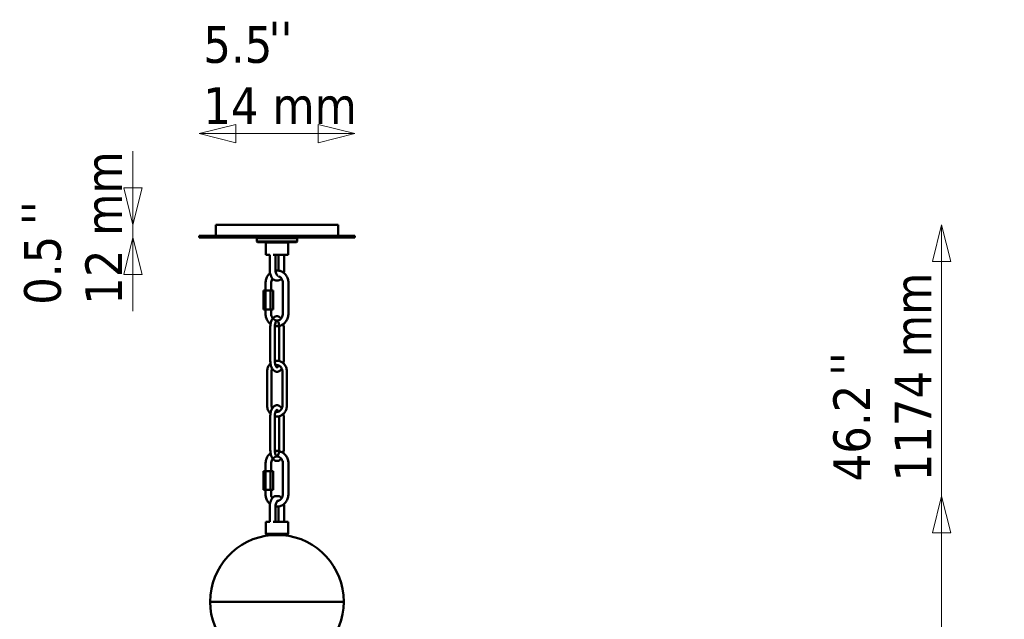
# Model space of a CAD drawing. Header units: millimetres. Extents: x 734 to 2864, y 389 to 1965.
# Tile 11 of 23: x 886 to 1770, y 1427 to 1965. Entities that reach past the tile are written whole.
import ezdxf

# ---------------------------------------------------------------- set-up
doc = ezdxf.new("R2010")
doc.units = ezdxf.units.MM
doc.header["$LTSCALE"] = 11
for name, color, linetype, lineweight in [('Symbol (ISO)', 7, 'Continuous', 50), ('Widoczne (ISO)', 7, 'Continuous', 50), ('Wymiar (ISO)', 7, 'Continuous', 18)]:
    doc.layers.add(name, color=color, linetype=linetype, lineweight=lineweight)
doc.styles.add('Tekst notatki (ISO)', font='tahoma.ttf')
doc.dimstyles.new('Domyślne (ISO)', dxfattribs={"dimscale": 11, "dimtxt": 3, "dimasz": 3, "dimexe": 3.175, "dimexo": 0, "dimgap": 0.762, "dimtad": 1, "dimdec": 1, "dimlfac": 0.03937, "dimrnd": 1e-08, "dimzin": 0, "dimdsep": 46, "dimtxsty": 'Tekst notatki (ISO)', "dimblk": 'Filled-1', "dimcen": 0.09, "dimdle": 10, "dimse1": 1, "dimse2": 1, "dimclrd": 256, "dimclre": 256, "dimclrt": 256, "dimadec": 0, "dimazin": 0, "dimtfac": 0.666667, "dimtmove": 0, "dimatfit": 3, "dimfxl": 1, "dimtolj": 1, "dimlwd": 15, "dimlwe": 15, "dimarcsym": 0})

# ---------------------------------------------------------------- blocks, each defined once
blk = doc.blocks.new('Filled-1')
at = {"color": 0}
for p, q in [((0, 0), (-1, 0.25)), ((-1, 0.25), (-1, -0.25)), ((-1, 0), (0, 0)), ((-1, -0.25), (0, 0))]:
    blk.add_line(p, q, dxfattribs=at)
at = {"color": 0, "flags": 128}
blk.add_lwpolyline([(-1, -0.25), (0, 0), (-1, 0.25), (-1, -0.25)], dxfattribs=at)
at = {"color": 0}
blk.add_solid([(-1, -0.25), (0, 0), (-1, 0.25), (-1, -0.25)], dxfattribs=at)
blk = doc.blocks.new('*D4')
at = {"layer": 'Defpoints', "color": 0, "transparency": 16777216}
for p in [(1116.67, 1537.69), (1713.33, 1537.69), (1116.67, 606.91)]:
    blk.add_point(p, dxfattribs=at)
at = {"layer": 'Wymiar (ISO)', "lineweight": 15, "transparency": 16777216}
blk.add_line((1713.33, 639.91), (1713.33, 1504.69), dxfattribs=at)
at = {"layer": 'Wymiar (ISO)', "lineweight": 15, "transparency": 16777216, "xscale": 33, "yscale": 33, "zscale": 33}
for p, rotation in [((1713.33, 1537.69), 90), ((1713.33, 606.91), 270)]:
    blk.add_blockref('Filled-1', p, dxfattribs=dict(at, rotation=rotation))
at = {"layer": 'Wymiar (ISO)', "lineweight": 18, "transparency": 16777216, "insert": (1614.88, 992.08), "char_height": 33, "attachment_point": 1, "rotation": 90, "style": 'Tekst notatki (ISO)'}
blk.add_mtext('\\A1;36.6\\P931 mm', dxfattribs=at)
blk = doc.blocks.new('*D5')
at = {"layer": 'Defpoints', "color": 0, "transparency": 16777216}
for p in [(1171.67, 1781.19), (1713.33, 1781.19), (1116.67, 606.91)]:
    blk.add_point(p, dxfattribs=at)
at = {"layer": 'Wymiar (ISO)', "lineweight": 15, "transparency": 16777216}
blk.add_line((1713.33, 639.91), (1713.33, 1748.19), dxfattribs=at)
at = {"layer": 'Wymiar (ISO)', "lineweight": 15, "transparency": 16777216, "xscale": 33, "yscale": 33, "zscale": 33}
for p, rotation in [((1713.33, 1781.19), 90), ((1713.33, 606.91), 270)]:
    blk.add_blockref('Filled-1', p, dxfattribs=dict(at, rotation=rotation))
at = {"layer": 'Wymiar (ISO)', "lineweight": 18, "transparency": 16777216, "insert": (1616.13, 1550.96), "char_height": 33, "attachment_point": 1, "rotation": 90, "style": 'Tekst notatki (ISO)'}
blk.add_mtext('\\A1;46.2\\P1174 mm', dxfattribs=at)
blk = doc.blocks.new('*D7')
at = {"layer": 'Defpoints', "color": 0, "transparency": 16777216}
for p in [(1046.67, 1863.04), (1046.67, 1769.69), (1186.67, 1769.69)]:
    blk.add_point(p, dxfattribs=at)
at = {"layer": 'Wymiar (ISO)', "lineweight": 15, "transparency": 16777216}
blk.add_line((1153.67, 1863.04), (1079.67, 1863.04), dxfattribs=at)
at = {"layer": 'Wymiar (ISO)', "lineweight": 15, "transparency": 16777216, "xscale": 33, "yscale": 33, "zscale": 33, "rotation": 180}
blk.add_blockref('Filled-1', (1046.67, 1863.04), dxfattribs=at)
at = {"layer": 'Wymiar (ISO)', "lineweight": 15, "transparency": 16777216, "xscale": 33, "yscale": 33, "zscale": 33}
blk.add_blockref('Filled-1', (1186.67, 1863.04), dxfattribs=at)
at = {"layer": 'Wymiar (ISO)', "lineweight": 18, "transparency": 16777216, "insert": (1050.6, 1959.56), "char_height": 33, "attachment_point": 1, "style": 'Tekst notatki (ISO)'}
blk.add_mtext('\\A1;5.5\\P14 mm', dxfattribs=at)
blk = doc.blocks.new('*D8')
at = {"layer": 'Defpoints', "color": 0, "transparency": 16777216}
for p in [(987.36, 1781.19), (1061.67, 1781.19), (1046.67, 1769.69)]:
    blk.add_point(p, dxfattribs=at)
at = {"layer": 'Wymiar (ISO)', "lineweight": 15, "transparency": 16777216}
for p, q in [((987.36, 1814.19), (987.36, 1847.19)), ((987.36, 1769.69), (987.36, 1781.19)), ((987.36, 1736.69), (987.36, 1703.69))]:
    blk.add_line(p, q, dxfattribs=at)
at = {"layer": 'Wymiar (ISO)', "lineweight": 15, "transparency": 16777216, "xscale": 33, "yscale": 33, "zscale": 33}
for p, rotation in [((987.36, 1781.19), 270), ((987.36, 1769.69), 90)]:
    blk.add_blockref('Filled-1', p, dxfattribs=dict(at, rotation=rotation))
at = {"layer": 'Wymiar (ISO)', "lineweight": 18, "transparency": 16777216, "insert": (889.61, 1709.38), "char_height": 33, "attachment_point": 1, "rotation": 90, "style": 'Tekst notatki (ISO)'}
blk.add_mtext('\\A1;0.5\\P12 mm', dxfattribs=at)

msp = doc.modelspace()

# ---------------------------------------------------------------- linework, layer by layer
at = {"layer": 'Widoczne (ISO)'}
for p, q in [((1171.67, 1781.19), (1061.67, 1781.19)), ((1061.67, 1781.19), (1061.67, 1771.19)), ((1171.67, 1781.19), (1171.67, 1771.19)), ((1186.67, 1771.19), (1046.67, 1771.19)), ((1046.67, 1769.69), (1046.67, 1771.19)), ((1046.67, 1769.69), (1186.67, 1769.69)), ((1099.17, 1769.69), (1098.67, 1769.19)), ((1134.67, 1769.19), (1098.67, 1769.19)), ((1098.67, 1766.19), (1098.67, 1769.19)), ((1134.17, 1769.69), (1134.67, 1769.19)), ((1134.67, 1766.19), (1134.67, 1769.19)), ((1186.67, 1769.69), (1186.67, 1771.19)), ((1098.67, 1766.19), (1134.67, 1766.19)), ((1099.17, 1765.69), (1098.67, 1766.19)), ((1134.17, 1765.69), (1099.17, 1765.69)), ((1107.17, 1765.69), (1106.67, 1765.19)), ((1126.67, 1765.19), (1106.67, 1765.19)), ((1106.67, 1765.19), (1106.67, 1754.19)), ((1126.17, 1765.69), (1126.67, 1765.19)), ((1126.67, 1765.19), (1126.67, 1754.19)), ((1134.17, 1765.69), (1134.67, 1766.19)), ((1106.67, 1754.19), (1110.36, 1754.19)), ((1110.18, 1754.19), (1110.18, 1741.19)), ((1113.1, 1754.19), (1126.67, 1754.19)), ((1115.22, 1754.19), (1115.22, 1741.19)), ((1118.12, 1741.19), (1118.12, 1754.19)), ((1123.16, 1741.19), (1123.16, 1754.19)), ((1106.37, 1722.19), (1106.37, 1728.69)), ((1111.37, 1722.19), (1111.37, 1728.69)), ((1121.96, 1728.69), (1121.96, 1701.69)), ((1126.96, 1728.69), (1126.96, 1701.69)), ((1104.56, 1722.19), (1106.44, 1722.19)), ((1104.56, 1705.19), (1104.56, 1722.19)), ((1106.44, 1722.19), (1110.76, 1722.19)), ((1106.44, 1705.19), (1106.44, 1722.19)), ((1110.76, 1722.19), (1113.19, 1722.19)), ((1110.76, 1705.19), (1110.76, 1722.19)), ((1113.19, 1705.19), (1113.19, 1722.19)), ((1106.44, 1705.19), (1104.56, 1705.19)), ((1106.37, 1701.69), (1106.37, 1705.19)), ((1110.76, 1705.19), (1106.44, 1705.19)), ((1113.19, 1705.19), (1110.76, 1705.19)), ((1111.37, 1701.69), (1111.37, 1705.19)), ((1110.67, 1659.19), (1110.67, 1689.19)), ((1114.67, 1659.19), (1114.67, 1689.19)), ((1118.67, 1689.19), (1118.67, 1659.19)), ((1122.67, 1689.19), (1122.67, 1659.19)), ((1107.74, 1619.19), (1107.74, 1649.19)), ((1111.74, 1619.19), (1111.74, 1649.19)), ((1121.6, 1649.19), (1121.6, 1619.19)), ((1125.6, 1649.19), (1125.6, 1619.19)), ((1110.67, 1579.19), (1110.67, 1609.19)), ((1114.67, 1579.19), (1114.67, 1609.19)), ((1118.67, 1609.19), (1118.67, 1579.19)), ((1122.67, 1609.19), (1122.67, 1579.19)), ((1106.37, 1560.19), (1106.37, 1566.69)), ((1111.37, 1560.19), (1111.37, 1566.69)), ((1121.96, 1566.69), (1121.96, 1539.69)), ((1126.96, 1566.69), (1126.96, 1539.69)), ((1104.56, 1560.19), (1106.44, 1560.19)), ((1104.56, 1543.19), (1104.56, 1560.19)), ((1106.44, 1560.19), (1110.76, 1560.19)), ((1106.44, 1543.19), (1106.44, 1560.19)), ((1110.76, 1560.19), (1113.19, 1560.19)), ((1110.76, 1543.19), (1110.76, 1560.19)), ((1113.19, 1543.19), (1113.19, 1560.19)), ((1106.44, 1543.19), (1104.56, 1543.19)), ((1106.37, 1539.69), (1106.37, 1543.19)), ((1110.76, 1543.19), (1106.44, 1543.19)), ((1113.19, 1543.19), (1110.76, 1543.19)), ((1111.37, 1539.69), (1111.37, 1543.19)), ((1110.18, 1514.69), (1110.18, 1527.69)), ((1115.22, 1514.69), (1115.22, 1527.69)), ((1118.12, 1527.69), (1118.12, 1514.69)), ((1123.16, 1527.69), (1123.16, 1514.69)), ((1110.36, 1514.69), (1106.67, 1514.69)), ((1106.67, 1503.69), (1106.67, 1514.69)), ((1126.67, 1514.69), (1113.1, 1514.69)), ((1126.67, 1503.69), (1126.67, 1514.69)), ((1106.67, 1503.69), (1126.67, 1503.69)), ((1107.67, 1502.69), (1106.67, 1503.69)), ((1125.67, 1502.69), (1126.67, 1503.69)), ((1125.67, 1502.69), (1107.67, 1502.69)), ((1176.67, 1442.9), (1056.67, 1442.9)), ((1056.67, 1442.9), (1176.67, 1442.9))]:
    msp.add_line(p, q, dxfattribs=at)
for centre, radius, start, end in [((1116.67, 1741.19), 10, 259.49501, 280.50499), ((1116.67, 1527.69), 10, 79.49501, 100.50499), ((1116.67, 1442.9), 60, 94.78019, 180), ((1116.67, 1442.9), 60, 0, 85.21981), ((1116.67, 1442.9), 60, 180, 263.78075), ((1116.67, 1442.9), 60, 276.21925, 0)]:
    msp.add_arc(centre, radius, start, end, dxfattribs=at)
for points, knots in [([(1106.37, 1728.69), (1106.37, 1729.94), (1106.56, 1731.19), (1107.27, 1733.55), (1107.8, 1734.67), (1109.05, 1736.5), (1109.72, 1737.25), (1110.47, 1737.88)], [0.6154797, 0.6154797, 0.6154797, 0.6154797, 0.9504814, 0.9504814, 1.2835592, 1.2835592, 1.5569779, 1.5569779, 1.5569779, 1.5569779]), ([(1110.18, 1741.19), (1110.18, 1740.24), (1110.25, 1739.29), (1110.53, 1737.47), (1110.73, 1736.6), (1111.27, 1735.01), (1111.6, 1734.28), (1112.36, 1733.04), (1112.8, 1732.52), (1113.76, 1731.73), (1114.29, 1731.46), (1114.85, 1731.36)], [3.826312, 3.826312, 3.826312, 3.826312, 4.121981, 4.121981, 4.41765, 4.41765, 4.713319, 4.713319, 5.008989, 5.008989, 5.304658, 5.304658, 5.304658, 5.304658]), ([(1111.37, 1728.69), (1111.37, 1729.36), (1111.46, 1730.03), (1111.8, 1731.31), (1112.04, 1731.91), (1112.43, 1732.57), (1112.51, 1732.69), (1112.59, 1732.81)], [0.6154797, 0.6154797, 0.6154797, 0.6154797, 0.9096318, 0.9096318, 1.2052575, 1.2052575, 1.2750338, 1.2750338, 1.2750338, 1.2750338]), ([(1115.22, 1741.19), (1115.22, 1740.55), (1115.27, 1739.9), (1115.47, 1738.67), (1115.61, 1738.1), (1115.97, 1737.08), (1116.19, 1736.63), (1116.66, 1735.93), (1116.92, 1735.66), (1117.28, 1735.39), (1117.4, 1735.33), (1117.52, 1735.28)], [3.826312, 3.826312, 3.826312, 3.826312, 4.136948, 4.136948, 4.446296, 4.446296, 4.75164, 4.75164, 5.052299, 5.052299, 5.199958, 5.199958, 5.199958, 5.199958]), ([(1115.27, 1740.09), (1115.88, 1740.18), (1116.51, 1740.21), (1118.2, 1740.13), (1119.26, 1739.89), (1121.27, 1739.05), (1122.21, 1738.46), (1123.91, 1736.97), (1124.65, 1736.06), (1125.86, 1734.03), (1126.32, 1732.89), (1126.84, 1730.73), (1126.96, 1729.71), (1126.96, 1728.69)], [2.054573, 2.054573, 2.054573, 2.054573, 2.229837, 2.229837, 2.530664, 2.530664, 2.837531, 2.837531, 3.155736, 3.155736, 3.484012, 3.484012, 3.757072, 3.757072, 3.757072, 3.757072]), ([(1118.07, 1740.09), (1118.1, 1740.39), (1118.11, 1740.71), (1118.12, 1741.08), (1118.12, 1741.13), (1118.12, 1741.19)], [6.7898098, 6.7898098, 6.7898098, 6.7898098, 6.9401078, 6.9401078, 6.9679045, 6.9679045, 6.9679045, 6.9679045]), ([(1118.14, 1734.93), (1118.24, 1734.9), (1118.33, 1734.86), (1118.98, 1734.58), (1119.51, 1734.22), (1120.42, 1733.31), (1120.81, 1732.79), (1121.42, 1731.63), (1121.65, 1731), (1121.9, 1729.81), (1121.96, 1729.25), (1121.96, 1728.69)], [2.488646, 2.488646, 2.488646, 2.488646, 2.548584, 2.548584, 2.897049, 2.897049, 3.212047, 3.212047, 3.512333, 3.512333, 3.757072, 3.757072, 3.757072, 3.757072]), ([(1118.49, 1731.36), (1119.02, 1731.46), (1119.53, 1731.71), (1120.26, 1732.28), (1120.52, 1732.53), (1120.75, 1732.81)], [5.4895584, 5.4895584, 5.4895584, 5.4895584, 5.7723628, 5.7723628, 5.9347186, 5.9347186, 5.9347186, 5.9347186]), ([(1122.87, 1737.88), (1122.89, 1738.01), (1122.91, 1738.14), (1123.08, 1739.17), (1123.15, 1740.12), (1123.16, 1741.11), (1123.16, 1741.15), (1123.16, 1741.19)], [6.6174684, 6.6174684, 6.6174684, 6.6174684, 6.6593704, 6.6593704, 6.9550396, 6.9550396, 6.9679045, 6.9679045, 6.9679045, 6.9679045]), ([(1110.92, 1692.15), (1110.7, 1692.31), (1110.49, 1692.48), (1109.43, 1693.42), (1108.69, 1694.32), (1107.48, 1696.36), (1107.02, 1697.49), (1106.5, 1699.66), (1106.37, 1700.68), (1106.37, 1701.69)], [5.9045272, 5.9045272, 5.9045272, 5.9045272, 5.9791238, 5.9791238, 6.2973288, 6.2973288, 6.625605, 6.625605, 6.898665, 6.898665, 6.898665, 6.898665]), ([(1110.67, 1689.19), (1110.67, 1690.24), (1110.76, 1691.28), (1111.13, 1693.3), (1111.4, 1694.26), (1112.15, 1696.04), (1112.63, 1696.86), (1113.81, 1698.16), (1114.5, 1698.68), (1115.89, 1699.16), (1116.52, 1699.24), (1117.7, 1699.1), (1118.24, 1698.91), (1119.3, 1698.32), (1119.79, 1697.89), (1120.28, 1697.31), (1120.36, 1697.22), (1120.43, 1697.13)], [2.456873, 2.456873, 2.456873, 2.456873, 2.805485, 2.805485, 3.15862, 3.15862, 3.522769, 3.522769, 3.854979, 3.854979, 4.085802, 4.085802, 4.299671, 4.299671, 4.557046, 4.557046, 4.602525, 4.602525, 4.602525, 4.602525]), ([(1121.96, 1701.69), (1121.96, 1701.02), (1121.88, 1700.35), (1121.54, 1699.08), (1121.29, 1698.48), (1120.67, 1697.39), (1120.28, 1696.91), (1119.42, 1696.11), (1118.93, 1695.79), (1117.88, 1695.33), (1117.31, 1695.2), (1116.12, 1695.18), (1115.5, 1695.31), (1114.36, 1695.81), (1113.82, 1696.17), (1112.91, 1697.07), (1112.53, 1697.6), (1111.92, 1698.75), (1111.69, 1699.38), (1111.43, 1700.58), (1111.37, 1701.14), (1111.37, 1701.69)], [3.757072, 3.757072, 3.757072, 3.757072, 4.051224, 4.051224, 4.34685, 4.34685, 4.648491, 4.648491, 4.965743, 4.965743, 5.314228, 5.314228, 5.690176, 5.690176, 6.038641, 6.038641, 6.35364, 6.35364, 6.653926, 6.653926, 6.898665, 6.898665, 6.898665, 6.898665]), ([(1126.96, 1701.69), (1126.96, 1700.45), (1126.78, 1699.2), (1126.07, 1696.83), (1125.54, 1695.71), (1124.18, 1693.72), (1123.36, 1692.85), (1121.51, 1691.46), (1120.49, 1690.94), (1118.38, 1690.29), (1117.29, 1690.15), (1115.71, 1690.23), (1115.21, 1690.3), (1114.72, 1690.4)], [3.757072, 3.757072, 3.757072, 3.757072, 4.092074, 4.092074, 4.425152, 4.425152, 4.751687, 4.751687, 5.067041, 5.067041, 5.371429, 5.371429, 5.511508, 5.511508, 5.511508, 5.511508]), ([(1114.67, 1689.19), (1114.67, 1689.87), (1114.72, 1690.54), (1114.91, 1691.8), (1115.04, 1692.4), (1115.37, 1693.42), (1115.56, 1693.85), (1115.94, 1694.52), (1116.13, 1694.76), (1116.43, 1695.07), (1116.55, 1695.14), (1116.69, 1695.21), (1116.66, 1695.2), (1116.69, 1695.19), (1116.79, 1695.17), (1117.1, 1694.89), (1117.27, 1694.7), (1117.63, 1694.14), (1117.81, 1693.78), (1118.14, 1692.91), (1118.29, 1692.39), (1118.53, 1691.24), (1118.61, 1690.6), (1118.66, 1689.7), (1118.67, 1689.44), (1118.67, 1689.19)], [2.456873, 2.456873, 2.456873, 2.456873, 2.745456, 2.745456, 3.030247, 3.030247, 3.303188, 3.303188, 3.557715, 3.557715, 3.802361, 3.802361, 4.12819, 4.12819, 4.442349, 4.442349, 4.690761, 4.690761, 4.941071, 4.941071, 5.208888, 5.208888, 5.490459, 5.490459, 5.598466, 5.598466, 5.598466, 5.598466]), ([(1107.74, 1649.19), (1107.74, 1650.28), (1107.9, 1651.36), (1108.52, 1653.41), (1108.97, 1654.39), (1109.94, 1655.81), (1110.36, 1656.31), (1110.84, 1656.77)], [0.6154797, 0.6154797, 0.6154797, 0.6154797, 0.9492966, 0.9492966, 1.281381, 1.281381, 1.4897921, 1.4897921, 1.4897921, 1.4897921]), ([(1120.98, 1652.08), (1120.72, 1651.64), (1120.42, 1651.22), (1119.52, 1650.23), (1118.84, 1649.71), (1117.45, 1649.22), (1116.82, 1649.15), (1115.64, 1649.29), (1115.1, 1649.47), (1114.04, 1650.06), (1113.55, 1650.49), (1112.57, 1651.64), (1112.13, 1652.4), (1111.39, 1654.14), (1111.11, 1655.14), (1110.76, 1657.16), (1110.67, 1658.18), (1110.67, 1659.19)], [6.464868, 6.464868, 6.464868, 6.464868, 6.664362, 6.664362, 6.996571, 6.996571, 7.227394, 7.227394, 7.441263, 7.441263, 7.698639, 7.698639, 8.03691, 8.03691, 8.401089, 8.401089, 8.740059, 8.740059, 8.740059, 8.740059]), ([(1114.67, 1658.94), (1115.45, 1659.14), (1116.26, 1659.22), (1117.99, 1659.14), (1118.91, 1658.93), (1120.66, 1658.21), (1121.48, 1657.69), (1122.95, 1656.39), (1123.59, 1655.6), (1124.64, 1653.83), (1125.04, 1652.84), (1125.49, 1650.96), (1125.6, 1650.08), (1125.6, 1649.19)], [1.967865, 1.967865, 1.967865, 1.967865, 2.228865, 2.228865, 2.530956, 2.530956, 2.838756, 2.838756, 3.157188, 3.157188, 3.484908, 3.484908, 3.757072, 3.757072, 3.757072, 3.757072]), ([(1117.95, 1654.98), (1117.84, 1654.68), (1117.71, 1654.41), (1117.4, 1653.86), (1117.21, 1653.62), (1116.91, 1653.31), (1116.79, 1653.24), (1116.65, 1653.18), (1116.68, 1653.19), (1116.65, 1653.2), (1116.55, 1653.22), (1116.24, 1653.49), (1116.07, 1653.69), (1115.71, 1654.25), (1115.53, 1654.6), (1115.2, 1655.47), (1115.04, 1655.99), (1114.81, 1657.15), (1114.72, 1657.79), (1114.68, 1658.69), (1114.67, 1658.94), (1114.67, 1659.19)], [6.264113, 6.264113, 6.264113, 6.264113, 6.444781, 6.444781, 6.699308, 6.699308, 6.943953, 6.943953, 7.269782, 7.269782, 7.583942, 7.583942, 7.832354, 7.832354, 8.082664, 8.082664, 8.350481, 8.350481, 8.632051, 8.632051, 8.740059, 8.740059, 8.740059, 8.740059]), ([(1115.38, 1654.98), (1115.8, 1655.12), (1116.22, 1655.19), (1117.2, 1655.2), (1117.77, 1655.08), (1118.83, 1654.62), (1119.32, 1654.29), (1120.16, 1653.46), (1120.52, 1652.98), (1121.09, 1651.91), (1121.3, 1651.33), (1121.54, 1650.22), (1121.6, 1649.71), (1121.6, 1649.19)], [1.906276, 1.906276, 1.906276, 1.906276, 2.180057, 2.180057, 2.546655, 2.546655, 2.891164, 2.891164, 3.207488, 3.207488, 3.510606, 3.510606, 3.757072, 3.757072, 3.757072, 3.757072]), ([(1111.74, 1649.19), (1111.74, 1649.81), (1111.82, 1650.44), (1112.08, 1651.39), (1112.2, 1651.75), (1112.36, 1652.08)], [0.6154797, 0.6154797, 0.6154797, 0.6154797, 0.9129441, 0.9129441, 1.0987218, 1.0987218, 1.0987218, 1.0987218]), ([(1110.84, 1611.62), (1110.22, 1612.22), (1109.68, 1612.9), (1108.7, 1614.56), (1108.3, 1615.54), (1107.85, 1617.43), (1107.74, 1618.31), (1107.74, 1619.19)], [6.0243526, 6.0243526, 6.0243526, 6.0243526, 6.2987808, 6.2987808, 6.6265003, 6.6265003, 6.898665, 6.898665, 6.898665, 6.898665]), ([(1110.67, 1609.19), (1110.67, 1610.24), (1110.76, 1611.28), (1111.13, 1613.3), (1111.4, 1614.26), (1112.15, 1616.04), (1112.63, 1616.86), (1113.81, 1618.16), (1114.5, 1618.68), (1115.89, 1619.16), (1116.52, 1619.24), (1117.7, 1619.1), (1118.24, 1618.91), (1119.3, 1618.32), (1119.79, 1617.89), (1120.5, 1617.06), (1120.75, 1616.69), (1120.98, 1616.3)], [2.456873, 2.456873, 2.456873, 2.456873, 2.805485, 2.805485, 3.15862, 3.15862, 3.522769, 3.522769, 3.854979, 3.854979, 4.085802, 4.085802, 4.299671, 4.299671, 4.557046, 4.557046, 4.732064, 4.732064, 4.732064, 4.732064]), ([(1112.36, 1616.3), (1112.16, 1616.73), (1112.01, 1617.19), (1111.8, 1618.16), (1111.74, 1618.68), (1111.74, 1619.19)], [6.415423, 6.415423, 6.415423, 6.415423, 6.652199, 6.652199, 6.898665, 6.898665, 6.898665, 6.898665]), ([(1125.6, 1619.19), (1125.6, 1618.11), (1125.44, 1617.03), (1124.82, 1614.97), (1124.36, 1614), (1123.19, 1612.27), (1122.48, 1611.51), (1120.88, 1610.31), (1119.99, 1609.85), (1118.16, 1609.28), (1117.22, 1609.16), (1115.74, 1609.23), (1115.2, 1609.31), (1114.67, 1609.45)], [3.757072, 3.757072, 3.757072, 3.757072, 4.090889, 4.090889, 4.422974, 4.422974, 4.749118, 4.749118, 5.064947, 5.064947, 5.370457, 5.370457, 5.546279, 5.546279, 5.546279, 5.546279]), ([(1121.6, 1619.19), (1121.6, 1618.57), (1121.52, 1617.95), (1121.2, 1616.77), (1120.97, 1616.21), (1120.38, 1615.21), (1120.02, 1614.76), (1119.21, 1614.02), (1118.75, 1613.72), (1117.76, 1613.31), (1117.23, 1613.2), (1116.26, 1613.19), (1115.82, 1613.26), (1115.38, 1613.4)], [3.757072, 3.757072, 3.757072, 3.757072, 4.054537, 4.054537, 4.353376, 4.353376, 4.657779, 4.657779, 4.976309, 4.976309, 5.32165, 5.32165, 5.607868, 5.607868, 5.607868, 5.607868]), ([(1114.67, 1609.19), (1114.67, 1609.87), (1114.72, 1610.54), (1114.91, 1611.8), (1115.04, 1612.4), (1115.37, 1613.42), (1115.56, 1613.85), (1115.94, 1614.52), (1116.13, 1614.76), (1116.43, 1615.07), (1116.55, 1615.14), (1116.69, 1615.21), (1116.66, 1615.2), (1116.69, 1615.19), (1116.79, 1615.17), (1117.1, 1614.89), (1117.27, 1614.7), (1117.62, 1614.15), (1117.8, 1613.8), (1117.95, 1613.4)], [2.456873, 2.456873, 2.456873, 2.456873, 2.745456, 2.745456, 3.030247, 3.030247, 3.303188, 3.303188, 3.557715, 3.557715, 3.802361, 3.802361, 4.12819, 4.12819, 4.442349, 4.442349, 4.690761, 4.690761, 4.93282, 4.93282, 4.93282, 4.93282]), ([(1106.37, 1566.69), (1106.37, 1567.94), (1106.56, 1569.19), (1107.27, 1571.55), (1107.8, 1572.67), (1109.16, 1574.66), (1109.98, 1575.53), (1110.92, 1576.24)], [0.6154797, 0.6154797, 0.6154797, 0.6154797, 0.9504814, 0.9504814, 1.2835592, 1.2835592, 1.6096175, 1.6096175, 1.6096175, 1.6096175]), ([(1120.43, 1571.26), (1120.32, 1571.12), (1120.21, 1570.98), (1119.52, 1570.23), (1118.84, 1569.71), (1117.45, 1569.22), (1116.82, 1569.15), (1115.64, 1569.29), (1115.1, 1569.47), (1114.04, 1570.06), (1113.55, 1570.49), (1112.57, 1571.64), (1112.13, 1572.4), (1111.39, 1574.14), (1111.11, 1575.14), (1110.76, 1577.16), (1110.67, 1578.18), (1110.67, 1579.19)], [6.594408, 6.594408, 6.594408, 6.594408, 6.664362, 6.664362, 6.996571, 6.996571, 7.227394, 7.227394, 7.441263, 7.441263, 7.698639, 7.698639, 8.03691, 8.03691, 8.401089, 8.401089, 8.740059, 8.740059, 8.740059, 8.740059]), ([(1118.67, 1579.19), (1118.67, 1578.52), (1118.62, 1577.85), (1118.43, 1576.58), (1118.29, 1575.99), (1117.96, 1574.97), (1117.77, 1574.53), (1117.4, 1573.86), (1117.21, 1573.62), (1116.91, 1573.31), (1116.79, 1573.24), (1116.65, 1573.18), (1116.68, 1573.19), (1116.65, 1573.2), (1116.55, 1573.22), (1116.24, 1573.49), (1116.07, 1573.69), (1115.71, 1574.25), (1115.53, 1574.6), (1115.2, 1575.47), (1115.04, 1575.99), (1114.81, 1577.15), (1114.72, 1577.79), (1114.68, 1578.69), (1114.67, 1578.94), (1114.67, 1579.19)], [5.598466, 5.598466, 5.598466, 5.598466, 5.887048, 5.887048, 6.17184, 6.17184, 6.444781, 6.444781, 6.699308, 6.699308, 6.943953, 6.943953, 7.269782, 7.269782, 7.583942, 7.583942, 7.832354, 7.832354, 8.082664, 8.082664, 8.350481, 8.350481, 8.632051, 8.632051, 8.740059, 8.740059, 8.740059, 8.740059]), ([(1114.72, 1577.99), (1115.51, 1578.16), (1116.33, 1578.22), (1118.2, 1578.13), (1119.26, 1577.89), (1121.27, 1577.05), (1122.21, 1576.46), (1123.91, 1574.97), (1124.65, 1574.06), (1125.86, 1572.03), (1126.32, 1570.89), (1126.84, 1568.73), (1126.96, 1567.71), (1126.96, 1566.69)], [2.002636, 2.002636, 2.002636, 2.002636, 2.229837, 2.229837, 2.530664, 2.530664, 2.837531, 2.837531, 3.155736, 3.155736, 3.484012, 3.484012, 3.757072, 3.757072, 3.757072, 3.757072]), ([(1111.37, 1566.69), (1111.37, 1567.36), (1111.46, 1568.03), (1111.8, 1569.31), (1112.04, 1569.91), (1112.67, 1570.99), (1113.05, 1571.47), (1113.92, 1572.28), (1114.41, 1572.6), (1115.46, 1573.06), (1116.03, 1573.18), (1117.22, 1573.2), (1117.83, 1573.08), (1118.98, 1572.58), (1119.51, 1572.22), (1120.42, 1571.31), (1120.81, 1570.79), (1121.42, 1569.63), (1121.65, 1569), (1121.9, 1567.81), (1121.96, 1567.25), (1121.96, 1566.69)], [0.61548, 0.61548, 0.61548, 0.61548, 0.909632, 0.909632, 1.205258, 1.205258, 1.506898, 1.506898, 1.82415, 1.82415, 2.172636, 2.172636, 2.548584, 2.548584, 2.897049, 2.897049, 3.212047, 3.212047, 3.512333, 3.512333, 3.757072, 3.757072, 3.757072, 3.757072]), ([(1110.4, 1530.57), (1110.36, 1530.6), (1110.33, 1530.63), (1109.43, 1531.42), (1108.69, 1532.32), (1107.48, 1534.36), (1107.02, 1535.49), (1106.5, 1537.66), (1106.37, 1538.68), (1106.37, 1539.69)], [5.9661391, 5.9661391, 5.9661391, 5.9661391, 5.9791238, 5.9791238, 6.2973288, 6.2973288, 6.625605, 6.625605, 6.898665, 6.898665, 6.898665, 6.898665]), ([(1112.41, 1535.85), (1112.34, 1535.96), (1112.28, 1536.07), (1111.92, 1536.75), (1111.69, 1537.38), (1111.43, 1538.58), (1111.37, 1539.14), (1111.37, 1539.69)], [6.2921858, 6.2921858, 6.2921858, 6.2921858, 6.3536398, 6.3536398, 6.6539255, 6.6539255, 6.898665, 6.898665, 6.898665, 6.898665]), ([(1126.96, 1539.69), (1126.96, 1538.45), (1126.78, 1537.2), (1126.07, 1534.83), (1125.54, 1533.71), (1124.18, 1531.72), (1123.36, 1530.85), (1121.51, 1529.46), (1120.49, 1528.94), (1118.38, 1528.29), (1117.29, 1528.15), (1115.88, 1528.22), (1115.55, 1528.25), (1115.23, 1528.3)], [3.757072, 3.757072, 3.757072, 3.757072, 4.092074, 4.092074, 4.425152, 4.425152, 4.751687, 4.751687, 5.067041, 5.067041, 5.371429, 5.371429, 5.462826, 5.462826, 5.462826, 5.462826]), ([(1121.96, 1539.69), (1121.96, 1539.02), (1121.88, 1538.35), (1121.54, 1537.08), (1121.29, 1536.48), (1120.67, 1535.39), (1120.28, 1534.91), (1119.42, 1534.11), (1118.93, 1533.79), (1117.93, 1533.35), (1117.43, 1533.23), (1116.92, 1533.2)], [3.757072, 3.757072, 3.757072, 3.757072, 4.051224, 4.051224, 4.34685, 4.34685, 4.648491, 4.648491, 4.965743, 4.965743, 5.27747, 5.27747, 5.27747, 5.27747]), ([(1110.18, 1527.69), (1110.18, 1528.64), (1110.25, 1529.59), (1110.53, 1531.41), (1110.73, 1532.28), (1111.27, 1533.88), (1111.6, 1534.6), (1112.36, 1535.85), (1112.8, 1536.37), (1113.76, 1537.16), (1114.29, 1537.42), (1114.85, 1537.53)], [2.456873, 2.456873, 2.456873, 2.456873, 2.752543, 2.752543, 3.048212, 3.048212, 3.343881, 3.343881, 3.63955, 3.63955, 3.93522, 3.93522, 3.93522, 3.93522]), ([(1115.22, 1527.69), (1115.22, 1528.34), (1115.27, 1528.99), (1115.47, 1530.21), (1115.61, 1530.79), (1115.97, 1531.81), (1116.19, 1532.25), (1116.66, 1532.96), (1116.92, 1533.23), (1117.42, 1533.59), (1117.66, 1533.68), (1117.92, 1533.69), (1117.95, 1533.69), (1117.97, 1533.69)], [2.456873, 2.456873, 2.456873, 2.456873, 2.767509, 2.767509, 3.076858, 3.076858, 3.382202, 3.382202, 3.682861, 3.682861, 3.99702, 3.99702, 4.02767, 4.02767, 4.02767, 4.02767]), ([(1118.49, 1537.53), (1119.02, 1537.43), (1119.53, 1537.18), (1120.33, 1536.55), (1120.64, 1536.23), (1120.93, 1535.85)], [4.12012, 4.12012, 4.12012, 4.12012, 4.4029244, 4.4029244, 4.6063065, 4.6063065, 4.6063065, 4.6063065]), ([(1122.94, 1530.57), (1123.08, 1529.68), (1123.15, 1528.75), (1123.16, 1527.78), (1123.16, 1527.73), (1123.16, 1527.69)], [5.2958015, 5.2958015, 5.2958015, 5.2958015, 5.5856012, 5.5856012, 5.5984661, 5.5984661, 5.5984661, 5.5984661]), ([(1118.11, 1528.3), (1118.11, 1528.16), (1118.12, 1528.01), (1118.12, 1527.81), (1118.12, 1527.75), (1118.12, 1527.69)], [5.50037309, 5.50037309, 5.50037309, 5.50037309, 5.57066936, 5.57066936, 5.5984661, 5.5984661, 5.5984661, 5.5984661])]:
    msp.add_open_spline(points, degree=3, knots=knots, dxfattribs=at)
for points in [[(1122.42, 1692.15), (1122.59, 1691.19), (1122.67, 1690.19), (1122.67, 1689.19)], [(1118.67, 1659.19), (1118.67, 1659.11), (1118.67, 1659.02), (1118.67, 1658.94)], [(1122.67, 1659.19), (1122.67, 1658.38), (1122.61, 1657.56), (1122.5, 1656.77)], [(1118.67, 1609.45), (1118.67, 1609.36), (1118.67, 1609.28), (1118.67, 1609.19)], [(1122.5, 1611.62), (1122.61, 1610.82), (1122.67, 1610.01), (1122.67, 1609.19)], [(1122.67, 1579.19), (1122.67, 1578.19), (1122.59, 1577.19), (1122.42, 1576.24)]]:
    msp.add_open_spline(points, degree=3, dxfattribs=at)

# ---------------------------------------------------------------- texts
at = {"layer": 'Symbol (ISO)', "insert": (1109.12, 1963.51), "char_height": 33, "attachment_point": 1, "style": 'Tekst notatki (ISO)'}
msp.add_mtext("\\fTahoma|b0|i0;''", dxfattribs=at)
at = {"layer": 'Symbol (ISO)', "char_height": 33, "attachment_point": 1, "rotation": 90, "style": 'Tekst notatki (ISO)'}
for insert in [(887.38, 1780.84), (1613.7, 1645.5)]:
    msp.add_mtext("\\fTahoma|b0|i0;''", dxfattribs=dict(at, insert=insert))

# ---------------------------------------------------------------- dimensions: what is measured, and where the dimension line sits
at = {"layer": 'Wymiar (ISO)', "lineweight": 18}
for base, p1, p2, angle, text, override, picture, middle in [((1046.67, 1863.04), (1186.67, 1769.69), (1046.67, 1769.69), 180, '<>\\P14 mm', {"dimgap": 0.762, "dimdec": 1, "dimlfac": 0.03937, "dimpost": '\\X', "dimse1": 1, "dimse2": 1, "dimtol": 0, "dimlim": 0, "dimtp": 0, "dimtm": 0, "dimtdec": 2, "dimtofl": 0, "dimatfit": 1, "dimtvp": -0.25}, '*D7', (1116.67, 1863.04)), ((987.36, 1781.19), (1046.67, 1769.69), (1061.67, 1781.19), 270, '<>\\P12 mm', {"dimgap": 0.762, "dimdec": 1, "dimlfac": 0.03937, "dimpost": '\\X', "dimse1": 1, "dimse2": 1, "dimtol": 0, "dimlim": 0, "dimtp": 0, "dimtm": 0, "dimtdec": 2, "dimtofl": 1, "dimatfit": 1, "dimtvp": -0.25}, '*D8', (987.36, 1775.44)), ((1713.33, 1781.19), (1116.67, 606.91), (1171.67, 1781.19), 90, '<>\\P1174 mm', {"dimgap": 0.762, "dimdec": 1, "dimlfac": 0.03937, "dimpost": '\\X', "dimse1": 1, "dimse2": 1, "dimtol": 0, "dimlim": 0, "dimtp": 0, "dimtm": 0, "dimtdec": 2, "dimtofl": 0, "dimatfit": 1, "dimtvp": -0.25}, '*D5', (1713.33, 1641.8)), ((1713.33, 1537.69), (1116.67, 606.91), (1116.67, 1537.69), 90, '<>\\P931 mm', {"dimgap": 0.762, "dimdec": 1, "dimlfac": 0.03937, "dimpost": '\\X', "dimse1": 1, "dimse2": 1, "dimtol": 0, "dimlim": 0, "dimtp": 0, "dimtm": 0, "dimtdec": 2, "dimtofl": 0, "dimatfit": 1, "dimtvp": -0.25}, '*D4', (1713.33, 1072.3))]:
    dim = msp.add_linear_dim(base=base, p1=p1, p2=p2, angle=angle, text=text, dimstyle='Domyślne (ISO)', override=override, dxfattribs=at)
    dim.commit()
    dim.dimension.update_dxf_attribs({"geometry": picture, "text_midpoint": middle, "dimtype": 160})

doc.saveas('drawing.dxf')
